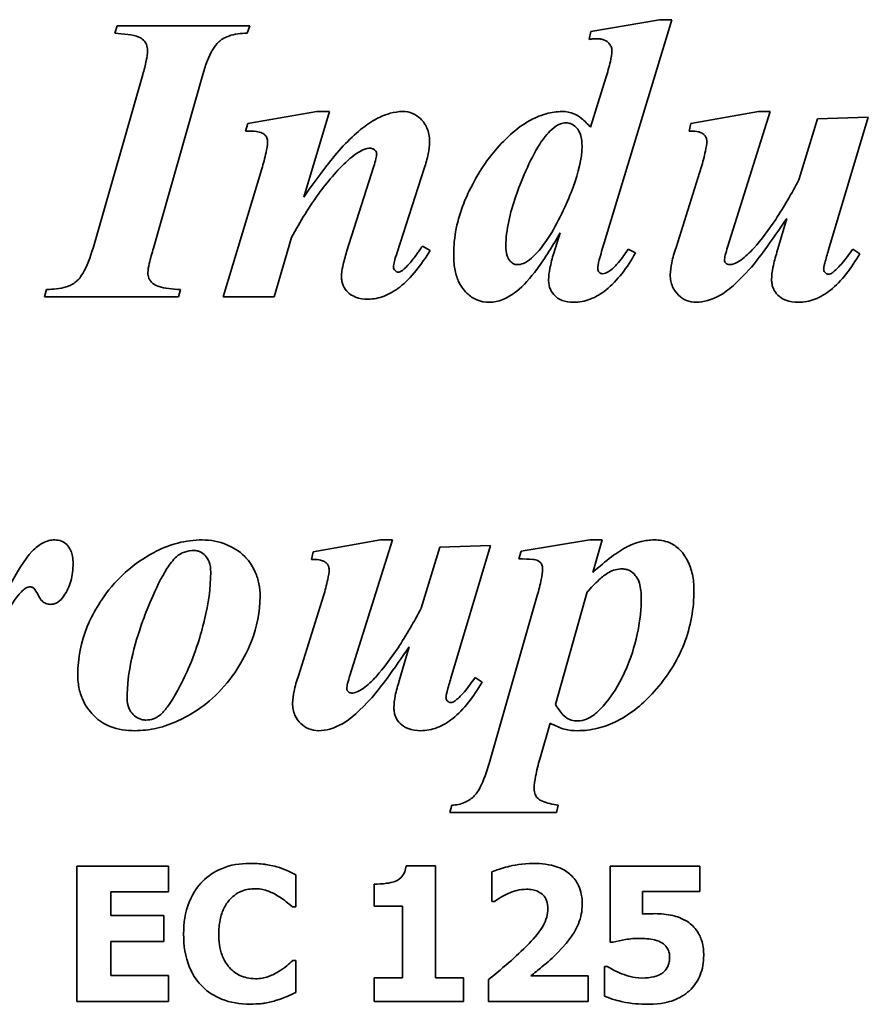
# Model space of a CAD drawing. Header units: millimetres. Extents: x 187 to 653, y 112 to 482.
# Tile 4 of 5: x 403 to 465, y 265 to 338. Entities that reach past the tile are written whole.
import ezdxf

# ---------------------------------------------------------------- set-up
doc = ezdxf.new("R2010")
doc.units = ezdxf.units.MM
doc.header["$LTSCALE"] = 2
doc.layers.add('Krawędzie widoczne(ISO)', color=7, linetype='Continuous', lineweight=35, true_color=0x262659)

msp = doc.modelspace()

# ---------------------------------------------------------------- linework, layer by layer
at = {"layer": 'Krawędzie widoczne(ISO)'}
for p, q in [((449.748, 338.114), (444.683, 337.232)), ((445.664, 321.627), (450.664, 338.114)), ((450.664, 338.114), (449.748, 338.114)), ((409.699, 337.657), (409.536, 337.117)), ((419.487, 337.657), (409.699, 337.657)), ((419.291, 337.117), (419.487, 337.657)), ((444.683, 337.232), (444.552, 336.66)), ((411.595, 334.062), (407.918, 321.251)), ((412.379, 321.251), (416.023, 334.062)), ((445.794, 333.833), (444.65, 330.173)), ((424.454, 331.333), (419.34, 330.451)), ((423.474, 325.01), (425.386, 331.333)), ((425.386, 331.333), (424.454, 331.333)), ((457.052, 331.333), (452.069, 330.451)), ((454.781, 321.317), (457.935, 331.333)), ((457.935, 331.333), (457.052, 331.333)), ((465.173, 330.925), (461.431, 330.794)), ((462.232, 321.121), (465.173, 330.925)), ((419.34, 330.451), (419.177, 329.895)), ((452.069, 330.451), (451.938, 329.895)), ((461.431, 330.794), (460.043, 326.284)), ((428.654, 327.297), (426.644, 320.974)), ((452.837, 327.199), (450.974, 321.3)), ((420.386, 327.101), (417.526, 317.657)), ((430.369, 320.925), (432.379, 327.134)), ((459.16, 323.441), (458.425, 320.941)), ((442.412, 322.379), (441.938, 320.876)), ((421.301, 317.657), (422.575, 322.036)), ((432.804, 321.072), (432.248, 321.398)), ((447.984, 320.892), (447.445, 321.17)), ((464.536, 320.827), (464.03, 321.17)), ((404.487, 318.196), (404.324, 317.657)), ((414.242, 317.657), (414.389, 318.196)), ((404.324, 317.657), (414.242, 317.657)), ((417.526, 317.657), (421.301, 317.657)), ((429.16, 299.7), (424.177, 298.818)), ((426.889, 289.684), (430.043, 299.7)), ((430.043, 299.7), (429.16, 299.7)), ((444.601, 299.7), (439.536, 298.867)), ((445.516, 299.7), (444.601, 299.7)), ((444.83, 297.298), (445.516, 299.7)), ((424.177, 298.818), (424.046, 298.262)), ((433.539, 299.161), (432.15, 294.651)), ((437.281, 299.292), (433.539, 299.161)), ((434.34, 289.488), (437.281, 299.292)), ((439.536, 298.867), (439.373, 298.295)), ((424.945, 295.566), (423.082, 289.668)), ((440.729, 295.599), (437.167, 283.197)), ((442.069, 287.543), (444.422, 295.86)), ((431.268, 291.808), (430.533, 289.308)), ((436.644, 289.194), (436.137, 289.537)), ((440.909, 283.524), (441.677, 286.171)), ((434.405, 280.109), (434.275, 279.569)), ((442.134, 279.569), (442.265, 280.109)), ((434.275, 279.569), (442.134, 279.569)), ((413.488, 275.622), (406.73, 275.622)), ((406.73, 275.622), (406.73, 265.622)), ((413.488, 273.718), (413.488, 275.622)), ((433.221, 275.647), (431.033, 275.647)), ((433.221, 267.365), (433.221, 275.647)), ((452.743, 275.622), (446.114, 275.622)), ((446.114, 275.622), (446.114, 270.006)), ((452.743, 273.734), (452.743, 275.622)), ((422.889, 272.6), (422.889, 274.982)), ((437.378, 275.193), (437.378, 273.013)), ((428.675, 274.285), (428.675, 272.656)), ((409.226, 271.959), (409.226, 273.718)), ((409.226, 273.718), (413.488, 273.718)), ((448.488, 272.073), (448.488, 273.734)), ((448.488, 273.734), (452.743, 273.734)), ((428.675, 272.656), (430.782, 272.656)), ((430.782, 272.656), (430.782, 267.365)), ((437.378, 273.013), (437.573, 273.013)), ((413.156, 271.959), (409.226, 271.959)), ((413.156, 270.055), (413.156, 271.959)), ((422.637, 272.6), (422.889, 272.6)), ((409.226, 267.527), (409.226, 270.055)), ((409.226, 270.055), (413.156, 270.055)), ((446.114, 270.006), (446.333, 270.006)), ((422.889, 268.637), (422.662, 268.637)), ((422.889, 266.287), (422.889, 268.637)), ((445.911, 268.199), (445.684, 268.199)), ((445.684, 268.199), (445.684, 266.019)), ((413.488, 267.527), (409.226, 267.527)), ((413.488, 265.622), (413.488, 267.527)), ((430.782, 267.365), (428.675, 267.365)), ((428.675, 267.365), (428.675, 265.622)), ((435.279, 267.365), (433.221, 267.365)), ((435.279, 265.622), (435.279, 267.365)), ((437.135, 267.251), (437.135, 265.622)), ((444.485, 267.51), (440.247, 267.51)), ((444.485, 265.622), (444.485, 267.51)), ((406.73, 265.622), (413.488, 265.622)), ((428.675, 265.622), (435.279, 265.622)), ((437.135, 265.622), (444.485, 265.622))]:
    msp.add_line(p, q, dxfattribs=at)
for points, knots in [([(409.536, 337.117), (410.121, 337.081), (410.874, 337.005), (411.393, 336.789), (411.521, 336.728), (411.739, 336.507), (411.809, 336.403), (411.915, 336.144), (411.938, 335.994), (411.938, 335.843)], [-0.4248752, -0.4248752, -0.4248752, -0.4248752, -0.1383559, -0.1383559, -0.0839006, -0.0839006, -0.0454102, -0.0454102, 0, 0, 0, 0]), ([(416.023, 334.062), (416.213, 334.724), (416.455, 335.396), (416.887, 336.117), (417.04, 336.327), (417.356, 336.612), (417.58, 336.779), (418.364, 337.066), (418.838, 337.117), (419.291, 337.117)], [-0.7774323, -0.7774323, -0.7774323, -0.7774323, -0.4024771, -0.4024771, -0.2498261, -0.2498261, -0.1358414, -0.1358414, 0, 0, 0, 0]), ([(444.552, 336.66), (444.657, 336.675), (444.765, 336.688), (444.96, 336.704), (445.052, 336.709), (445.141, 336.709)], [-0.05857785, -0.05857785, -0.05857785, -0.05857785, -0.02672653, -0.02672653, 0, 0, 0, 0]), ([(445.141, 336.709), (445.237, 336.709), (445.335, 336.701), (445.517, 336.667), (445.601, 336.642), (445.836, 336.538), (445.941, 336.448), (446.082, 336.298), (446.139, 336.216), (446.217, 336.028), (446.235, 335.929), (446.235, 335.827)], [-0.1266726, -0.1266726, -0.1266726, -0.1266726, -0.1087206, -0.1087206, -0.0923476, -0.0923476, -0.0610548, -0.0610548, -0.0307079, -0.0307079, 0, 0, 0, 0]), ([(411.938, 335.843), (411.938, 335.603), (411.897, 335.329), (411.787, 334.756), (411.691, 334.393), (411.595, 334.062)], [-0.1747619, -0.1747619, -0.1747619, -0.1747619, -0.103463, -0.103463, 0, 0, 0, 0]), ([(446.235, 335.827), (446.235, 335.591), (446.185, 335.298), (446.039, 334.638), (445.914, 334.21), (445.794, 333.833)], [-0.201898, -0.201898, -0.201898, -0.201898, -0.11875, -0.11875, 0, 0, 0, 0]), ([(430.794, 331.333), (430.478, 331.333), (430.165, 331.284), (429.383, 331.069), (429.003, 330.876), (428.114, 330.421), (427.274, 329.705), (426.399, 328.8)], [-0.4978925, -0.4978925, -0.4978925, -0.4978925, -0.4510378, -0.4510378, -0.3775823, -0.3775823, 0, 0, 0, 0]), ([(432.771, 329.111), (432.771, 329.292), (432.757, 329.473), (432.69, 329.816), (432.642, 329.976), (432.466, 330.379), (432.31, 330.604), (431.926, 330.97), (431.733, 331.103), (431.284, 331.29), (431.043, 331.333), (430.794, 331.333)], [-0.3473256, -0.3473256, -0.3473256, -0.3473256, -0.2884396, -0.2884396, -0.2338179, -0.2338179, -0.1457627, -0.1457627, -0.0746577, -0.0746577, 0, 0, 0, 0]), ([(442.575, 331.333), (442.173, 331.333), (441.778, 331.275), (440.867, 331.023), (440.432, 330.809), (439.016, 330.036), (437.974, 328.918), (436.312, 326.848), (435.613, 325.352), (434.813, 323.338), (434.552, 322.081), (434.552, 320.777)], [-0.842044, -0.842044, -0.842044, -0.842044, -0.8195759, -0.8195759, -0.7892394, -0.7892394, -0.6501239, -0.6501239, -0.3909791, -0.3909791, 0, 0, 0, 0]), ([(444.65, 330.173), (444.454, 330.397), (444.228, 330.63), (443.78, 330.997), (443.602, 331.1), (443.156, 331.285), (442.869, 331.333), (442.575, 331.333)], [-0.2055759, -0.2055759, -0.2055759, -0.2055759, -0.1449073, -0.1449073, -0.0880821, -0.0880821, 0, 0, 0, 0]), ([(441.791, 330.01), (441.982, 330.178), (442.205, 330.337), (442.571, 330.472), (442.702, 330.5), (442.837, 330.5)], [-0.1170494, -0.1170494, -0.1170494, -0.1170494, -0.0403364, -0.0403364, 0, 0, 0, 0]), ([(442.837, 330.5), (442.914, 330.5), (442.991, 330.491), (443.141, 330.456), (443.213, 330.43), (443.432, 330.321), (443.56, 330.211), (443.72, 330.025), (443.831, 329.889), (444.003, 329.357), (444.03, 329.051), (444.03, 328.768)], [-0.5096626, -0.5096626, -0.5096626, -0.5096626, -0.4272345, -0.4272345, -0.3454953, -0.3454953, -0.1670901, -0.1670901, -0.0850478, -0.0850478, 0, 0, 0, 0]), ([(419.177, 329.895), (419.458, 329.895), (419.76, 329.886), (420.109, 329.839), (420.261, 329.811), (420.495, 329.695), (420.57, 329.646), (420.669, 329.545), (420.721, 329.483), (420.796, 329.295), (420.811, 329.195), (420.811, 329.094)], [-0.4161438, -0.4161438, -0.4161438, -0.4161438, -0.2082954, -0.2082954, -0.1097549, -0.1097549, -0.0606192, -0.0606192, -0.0301452, -0.0301452, 0, 0, 0, 0]), ([(438.409, 321.415), (438.409, 322.572), (438.716, 323.849), (439.498, 326.107), (440.159, 327.746), (441.149, 329.297), (441.452, 329.707), (441.791, 330.01)], [-1.057493, -1.057493, -1.057493, -1.057493, -0.55469, -0.55469, -0.136426, -0.136426, 0, 0, 0, 0]), ([(451.938, 329.895), (452.116, 329.895), (452.325, 329.888), (452.649, 329.841), (452.743, 329.81), (452.922, 329.722), (453.002, 329.668), (453.139, 329.527), (453.176, 329.457), (453.231, 329.322), (453.245, 329.234), (453.245, 329.144)], [-0.0972648, -0.0972648, -0.0972648, -0.0972648, -0.07652705, -0.07652705, -0.05940853, -0.05940853, -0.0436281, -0.0436281, -0.02707134, -0.02707134, 0, 0, 0, 0]), ([(420.811, 329.094), (420.804, 328.864), (420.753, 328.571), (420.613, 327.913), (420.496, 327.481), (420.386, 327.101)], [-0.2008489, -0.2008489, -0.2008489, -0.2008489, -0.1187848, -0.1187848, 0, 0, 0, 0]), ([(426.399, 328.8), (426, 328.375), (425.537, 327.793), (424.618, 326.603), (424.01, 325.764), (423.474, 325.01)], [-0.4494158, -0.4494158, -0.4494158, -0.4494158, -0.2776238, -0.2776238, 0, 0, 0, 0]), ([(426.889, 327.853), (427.271, 328.185), (427.64, 328.433), (428.107, 328.592), (428.241, 328.621), (428.376, 328.621)], [-0.1479695, -0.1479695, -0.1479695, -0.1479695, -0.0404399, -0.0404399, 0, 0, 0, 0]), ([(428.376, 328.621), (428.418, 328.621), (428.46, 328.616), (428.541, 328.598), (428.579, 328.585), (428.684, 328.532), (428.735, 328.487), (428.797, 328.42), (428.823, 328.383), (428.858, 328.3), (428.866, 328.257), (428.866, 328.212)], [-0.05561786, -0.05561786, -0.05561786, -0.05561786, -0.04808331, -0.04808331, -0.04080598, -0.04080598, -0.02706632, -0.02706632, -0.01340077, -0.01340077, 0, 0, 0, 0]), ([(432.379, 327.134), (432.497, 327.482), (432.602, 327.847), (432.732, 328.502), (432.771, 328.811), (432.771, 329.111)], [-0.200432, -0.200432, -0.200432, -0.200432, -0.0900148, -0.0900148, 0, 0, 0, 0]), ([(444.03, 328.768), (444.03, 327.873), (443.769, 326.83), (443.008, 324.763), (442.384, 323.349), (441.278, 321.588), (440.817, 320.968), (440.288, 320.5)], [-1.074738, -1.074738, -1.074738, -1.074738, -0.625572, -0.625572, -0.2122, -0.2122, 0, 0, 0, 0]), ([(453.245, 329.144), (453.245, 328.951), (453.201, 328.68), (453.062, 328.018), (452.944, 327.576), (452.837, 327.199)], [-0.2015755, -0.2015755, -0.2015755, -0.2015755, -0.1175559, -0.1175559, 0, 0, 0, 0]), ([(428.866, 328.212), (428.866, 328.099), (428.843, 327.964), (428.772, 327.66), (428.712, 327.468), (428.654, 327.297)], [-0.09345055, -0.09345055, -0.09345055, -0.09345055, -0.05423203, -0.05423203, 0, 0, 0, 0]), ([(422.575, 322.036), (423.204, 323.195), (423.913, 324.358), (425.345, 326.288), (426.076, 327.135), (426.889, 327.853)], [-0.7213617, -0.7213617, -0.7213617, -0.7213617, -0.3251941, -0.3251941, 0, 0, 0, 0]), ([(460.043, 326.284), (459.523, 325.303), (458.947, 324.299), (457.851, 322.637), (457.301, 321.888), (456.709, 321.235)], [-0.598089, -0.598089, -0.598089, -0.598089, -0.2642109, -0.2642109, 0, 0, 0, 0]), ([(456.399, 319.683), (456.763, 320.094), (457.203, 320.678), (458.062, 321.847), (458.649, 322.691), (459.16, 323.441)], [-0.4330656, -0.4330656, -0.4330656, -0.4330656, -0.2721817, -0.2721817, 0, 0, 0, 0]), ([(439.193, 318.049), (439.716, 318.459), (440.228, 319.057), (441.304, 320.504), (441.901, 321.478), (442.412, 322.379)], [-0.539069, -0.539069, -0.539069, -0.539069, -0.3106162, -0.3106162, 0, 0, 0, 0]), ([(432.248, 321.398), (432.166, 321.284), (432.076, 321.159), (431.941, 320.966), (431.876, 320.873), (431.824, 320.794)], [-0.07122123, -0.07122123, -0.07122123, -0.07122123, -0.02847012, -0.02847012, 0, 0, 0, 0]), ([(439.226, 320.026), (439.181, 320.026), (439.137, 320.031), (439.049, 320.053), (439.007, 320.07), (438.875, 320.138), (438.797, 320.208), (438.608, 320.424), (438.546, 320.562), (438.431, 320.909), (438.409, 321.173), (438.409, 321.415)], [-0.1480365, -0.1480365, -0.1480365, -0.1480365, -0.1390804, -0.1390804, -0.1299601, -0.1299601, -0.1093973, -0.1093973, -0.0724343, -0.0724343, 0, 0, 0, 0]), ([(445.19, 319.748), (445.19, 319.863), (445.233, 320.085), (445.406, 320.768), (445.549, 321.251), (445.664, 321.627)], [-0.2084945, -0.2084945, -0.2084945, -0.2084945, -0.1181005, -0.1181005, 0, 0, 0, 0]), ([(407.918, 321.251), (407.722, 320.575), (407.472, 319.883), (406.942, 319.009), (406.761, 318.843), (406.447, 318.588), (406.196, 318.468), (405.48, 318.24), (404.963, 318.196), (404.487, 318.196)], [-0.31999, -0.31999, -0.31999, -0.31999, -0.2636309, -0.2636309, -0.2248318, -0.2248318, -0.1428254, -0.1428254, 0, 0, 0, 0]), ([(411.971, 319.438), (411.971, 319.605), (412.011, 319.847), (412.154, 320.481), (412.273, 320.899), (412.379, 321.251)], [-0.1937313, -0.1937313, -0.1937313, -0.1937313, -0.1104222, -0.1104222, 0, 0, 0, 0]), ([(426.644, 320.974), (426.539, 320.63), (426.434, 320.252), (426.313, 319.659), (426.268, 319.374), (426.268, 319.127)], [-0.1829161, -0.1829161, -0.1829161, -0.1829161, -0.074158, -0.074158, 0, 0, 0, 0]), ([(428.229, 317.477), (428.638, 317.477), (429.034, 317.555), (429.835, 317.862), (430.221, 318.098), (431.428, 319.047), (432.171, 320.025), (432.804, 321.072)], [-0.6565687, -0.6565687, -0.6565687, -0.6565687, -0.5184327, -0.5184327, -0.3669549, -0.3669549, 0, 0, 0, 0]), ([(430.108, 319.862), (430.108, 319.966), (430.143, 320.126), (430.226, 320.464), (430.303, 320.717), (430.369, 320.925)], [-0.1036539, -0.1036539, -0.1036539, -0.1036539, -0.0655189, -0.0655189, 0, 0, 0, 0]), ([(431.824, 320.794), (431.659, 320.559), (431.479, 320.326), (431.127, 319.93), (430.95, 319.754), (430.762, 319.601)], [-0.1591521, -0.1591521, -0.1591521, -0.1591521, -0.0729615, -0.0729615, 0, 0, 0, 0]), ([(434.552, 320.777), (434.552, 320.421), (434.576, 320.059), (434.691, 319.406), (434.773, 319.107), (435.027, 318.523), (435.217, 318.214), (435.747, 317.707), (435.992, 317.539), (436.56, 317.303), (436.867, 317.248), (437.183, 317.248)], [-0.5767344, -0.5767344, -0.5767344, -0.5767344, -0.4360751, -0.4360751, -0.3151346, -0.3151346, -0.1847168, -0.1847168, -0.0948789, -0.0948789, 0, 0, 0, 0]), ([(441.938, 320.876), (441.832, 320.51), (441.727, 320.111), (441.606, 319.472), (441.562, 319.168), (441.562, 318.898)], [-0.1961065, -0.1961065, -0.1961065, -0.1961065, -0.0809567, -0.0809567, 0, 0, 0, 0]), ([(443.409, 317.248), (443.83, 317.248), (444.238, 317.326), (445.057, 317.638), (445.447, 317.876), (446.655, 318.838), (447.378, 319.828), (447.984, 320.892)], [-0.6625895, -0.6625895, -0.6625895, -0.6625895, -0.5205206, -0.5205206, -0.3673436, -0.3673436, 0, 0, 0, 0]), ([(447.445, 321.17), (447.229, 320.844), (446.982, 320.497), (446.539, 319.972), (446.33, 319.755), (446.121, 319.601)], [-0.1813584, -0.1813584, -0.1813584, -0.1813584, -0.077935, -0.077935, 0, 0, 0, 0]), ([(450.974, 321.3), (450.851, 320.933), (450.735, 320.537), (450.596, 319.875), (450.549, 319.563), (450.549, 319.274)], [-0.2034179, -0.2034179, -0.2034179, -0.2034179, -0.0865957, -0.0865957, 0, 0, 0, 0]), ([(454.552, 320.353), (454.552, 320.452), (454.577, 320.586), (454.655, 320.915), (454.721, 321.131), (454.781, 321.317)], [-0.100765, -0.100765, -0.100765, -0.100765, -0.0584623, -0.0584623, 0, 0, 0, 0]), ([(456.709, 321.235), (456.433, 320.934), (456.098, 320.603), (455.604, 320.253), (455.422, 320.145), (455.138, 320.048), (455.033, 320.026), (454.928, 320.026)], [-0.2137635, -0.2137635, -0.2137635, -0.2137635, -0.0899896, -0.0899896, -0.0315516, -0.0315516, 0, 0, 0, 0]), ([(458.425, 320.941), (458.31, 320.58), (458.203, 320.198), (458.074, 319.537), (458.033, 319.226), (458.033, 318.931)], [-0.2023507, -0.2023507, -0.2023507, -0.2023507, -0.0884667, -0.0884667, 0, 0, 0, 0]), ([(460.01, 317.248), (460.426, 317.248), (460.829, 317.324), (461.638, 317.63), (462.023, 317.864), (463.218, 318.809), (463.934, 319.781), (464.536, 320.827)], [-0.6531867, -0.6531867, -0.6531867, -0.6531867, -0.5130347, -0.5130347, -0.3619517, -0.3619517, 0, 0, 0, 0]), ([(461.873, 319.683), (461.873, 319.746), (461.906, 319.905), (462.038, 320.433), (462.148, 320.828), (462.232, 321.121)], [-0.1603165, -0.1603165, -0.1603165, -0.1603165, -0.0913805, -0.0913805, 0, 0, 0, 0]), ([(464.03, 321.17), (463.787, 320.824), (463.508, 320.446), (463.036, 319.893), (462.816, 319.661), (462.608, 319.503)], [-0.1872972, -0.1872972, -0.1872972, -0.1872972, -0.0782618, -0.0782618, 0, 0, 0, 0]), ([(440.288, 320.5), (440.114, 320.343), (439.918, 320.205), (439.548, 320.059), (439.39, 320.026), (439.226, 320.026)], [-0.1193719, -0.1193719, -0.1193719, -0.1193719, -0.0491847, -0.0491847, 0, 0, 0, 0]), ([(454.65, 320.14), (454.633, 320.154), (454.618, 320.17), (454.592, 320.205), (454.581, 320.224), (454.559, 320.278), (454.552, 320.315), (454.552, 320.353)], [-0.02437724, -0.02437724, -0.02437724, -0.02437724, -0.01770745, -0.01770745, -0.01130968, -0.01130968, 0, 0, 0, 0]), ([(454.928, 320.026), (454.876, 320.026), (454.825, 320.035), (454.729, 320.074), (454.687, 320.104), (454.65, 320.14)], [-0.03121584, -0.03121584, -0.03121584, -0.03121584, -0.0155708, -0.0155708, 0, 0, 0, 0]), ([(412.396, 318.604), (412.317, 318.659), (412.246, 318.722), (412.127, 318.866), (412.08, 318.943), (411.992, 319.158), (411.971, 319.297), (411.971, 319.438)], [-0.0982451, -0.0982451, -0.0982451, -0.0982451, -0.06962249, -0.06962249, -0.04224787, -0.04224787, 0, 0, 0, 0]), ([(430.451, 319.47), (430.431, 319.47), (430.412, 319.473), (430.373, 319.484), (430.354, 319.492), (430.289, 319.527), (430.249, 319.564), (430.185, 319.633), (430.156, 319.676), (430.117, 319.768), (430.108, 319.814), (430.108, 319.862)], [-0.05299147, -0.05299147, -0.05299147, -0.05299147, -0.04814797, -0.04814797, -0.04298982, -0.04298982, -0.02991444, -0.02991444, -0.01447669, -0.01447669, 0, 0, 0, 0]), ([(430.762, 319.601), (430.708, 319.558), (430.648, 319.519), (430.541, 319.48), (430.496, 319.47), (430.451, 319.47)], [-0.03423187, -0.03423187, -0.03423187, -0.03423187, -0.01359658, -0.01359658, 0, 0, 0, 0]), ([(445.549, 319.356), (445.528, 319.356), (445.507, 319.358), (445.465, 319.367), (445.445, 319.374), (445.371, 319.408), (445.328, 319.446), (445.264, 319.511), (445.237, 319.551), (445.199, 319.644), (445.19, 319.696), (445.19, 319.748)], [-0.05224698, -0.05224698, -0.05224698, -0.05224698, -0.04770817, -0.04770817, -0.04309912, -0.04309912, -0.03035089, -0.03035089, -0.01576414, -0.01576414, 0, 0, 0, 0]), ([(446.121, 319.601), (446.017, 319.519), (445.899, 319.443), (445.702, 319.372), (445.626, 319.356), (445.549, 319.356)], [-0.06287621, -0.06287621, -0.06287621, -0.06287621, -0.02317209, -0.02317209, 0, 0, 0, 0]), ([(450.549, 319.274), (450.549, 319.119), (450.562, 318.963), (450.62, 318.667), (450.663, 318.528), (450.825, 318.157), (450.973, 317.952), (451.332, 317.609), (451.524, 317.477), (451.972, 317.291), (452.213, 317.248), (452.461, 317.248)], [-0.3141795, -0.3141795, -0.3141795, -0.3141795, -0.2673241, -0.2673241, -0.2233414, -0.2233414, -0.1453083, -0.1453083, -0.0745191, -0.0745191, 0, 0, 0, 0]), ([(452.461, 317.248), (452.745, 317.248), (453.025, 317.293), (453.723, 317.492), (454.054, 317.671), (454.808, 318.083), (455.565, 318.767), (456.399, 319.683)], [-0.4899877, -0.4899877, -0.4899877, -0.4899877, -0.4435867, -0.4435867, -0.371449, -0.371449, 0, 0, 0, 0]), ([(462.216, 319.323), (462.193, 319.323), (462.17, 319.326), (462.125, 319.338), (462.103, 319.347), (462.052, 319.376), (462.011, 319.405), (461.934, 319.5), (461.908, 319.541), (461.88, 319.617), (461.873, 319.649), (461.873, 319.683)], [-0.07678357, -0.07678357, -0.07678357, -0.07678357, -0.06189637, -0.06189637, -0.04679032, -0.04679032, -0.02421718, -0.02421718, -0.01004961, -0.01004961, 0, 0, 0, 0]), ([(462.608, 319.503), (462.542, 319.442), (462.466, 319.388), (462.329, 319.335), (462.273, 319.323), (462.216, 319.323)], [-0.04418821, -0.04418821, -0.04418821, -0.04418821, -0.01724222, -0.01724222, 0, 0, 0, 0]), ([(414.389, 318.196), (413.755, 318.21), (413.201, 318.273), (412.658, 318.456), (412.515, 318.519), (412.396, 318.604)], [-0.1721824, -0.1721824, -0.1721824, -0.1721824, -0.0440577, -0.0440577, 0, 0, 0, 0]), ([(426.268, 319.127), (426.268, 319.015), (426.278, 318.903), (426.32, 318.688), (426.352, 318.586), (426.478, 318.294), (426.6, 318.126), (426.857, 317.879), (427.029, 317.736), (427.598, 317.517), (427.917, 317.477), (428.229, 317.477)], [-0.4447939, -0.4447939, -0.4447939, -0.4447939, -0.3764154, -0.3764154, -0.3110051, -0.3110051, -0.1826181, -0.1826181, -0.0935196, -0.0935196, 0, 0, 0, 0]), ([(441.562, 318.898), (441.562, 318.778), (441.572, 318.658), (441.617, 318.428), (441.649, 318.32), (441.776, 318.025), (441.894, 317.859), (442.126, 317.634), (442.288, 317.494), (442.826, 317.285), (443.12, 317.248), (443.409, 317.248)], [-0.5018798, -0.5018798, -0.5018798, -0.5018798, -0.4121592, -0.4121592, -0.3275457, -0.3275457, -0.1730929, -0.1730929, -0.0864828, -0.0864828, 0, 0, 0, 0]), ([(458.033, 318.931), (458.033, 318.812), (458.043, 318.694), (458.086, 318.468), (458.118, 318.361), (458.242, 318.073), (458.357, 317.911), (458.632, 317.645), (458.813, 317.508), (459.371, 317.29), (459.693, 317.248), (460.01, 317.248)], [-0.3804498, -0.3804498, -0.3804498, -0.3804498, -0.325239, -0.325239, -0.2732882, -0.2732882, -0.1795337, -0.1795337, -0.0951026, -0.0951026, 0, 0, 0, 0]), ([(437.183, 317.248), (437.526, 317.248), (437.857, 317.321), (438.541, 317.594), (438.883, 317.807), (439.193, 318.049)], [-0.2206757, -0.2206757, -0.2206757, -0.2206757, -0.1179474, -0.1179474, 0, 0, 0, 0]), ([(405.092, 299.7), (404.947, 299.7), (404.804, 299.683), (404.517, 299.612), (404.376, 299.559), (403.935, 299.338), (403.662, 299.114), (403.425, 298.867)], [-0.191348, -0.191348, -0.191348, -0.191348, -0.1478674, -0.1478674, -0.1028004, -0.1028004, 0, 0, 0, 0]), ([(406.448, 297.968), (406.448, 298.139), (406.436, 298.312), (406.38, 298.627), (406.34, 298.771), (406.188, 299.123), (406.073, 299.26), (405.866, 299.462), (405.741, 299.547), (405.437, 299.672), (405.266, 299.7), (405.092, 299.7)], [-0.1940248, -0.1940248, -0.1940248, -0.1940248, -0.1645866, -0.1645866, -0.1389763, -0.1389763, -0.098568, -0.098568, -0.0523338, -0.0523338, 0, 0, 0, 0]), ([(415.99, 299.7), (415.374, 299.7), (414.767, 299.624), (413.415, 299.274), (412.826, 298.993), (410.847, 297.94), (409.854, 296.922), (408.274, 295.052), (407.735, 293.889), (407.017, 292.17), (406.791, 290.973), (406.791, 289.733)], [-0.7161253, -0.7161253, -0.7161253, -0.7161253, -0.6942939, -0.6942939, -0.6667009, -0.6667009, -0.5591016, -0.5591016, -0.3720527, -0.3720527, 0, 0, 0, 0]), ([(420.255, 295.534), (420.255, 295.847), (420.227, 296.159), (420.107, 296.763), (420.019, 297.049), (419.646, 297.909), (419.328, 298.272), (418.699, 298.903), (418.206, 299.17), (417.22, 299.582), (416.617, 299.7), (415.99, 299.7)], [-0.4373063, -0.4373063, -0.4373063, -0.4373063, -0.4079948, -0.4079948, -0.3798413, -0.3798413, -0.3204635, -0.3204635, -0.1880443, -0.1880443, 0, 0, 0, 0]), ([(449.373, 299.7), (449.04, 299.7), (448.711, 299.658), (447.926, 299.463), (447.571, 299.296), (446.674, 298.855), (445.783, 298.162), (444.83, 297.298)], [-0.5453439, -0.5453439, -0.5453439, -0.5453439, -0.4797621, -0.4797621, -0.3858974, -0.3858974, 0, 0, 0, 0]), ([(452.298, 296.007), (452.298, 296.393), (452.262, 296.78), (452.103, 297.505), (451.987, 297.839), (451.726, 298.349), (451.537, 298.69), (451.01, 299.212), (450.753, 299.383), (450.116, 299.643), (449.746, 299.7), (449.373, 299.7)], [-0.7733498, -0.7733498, -0.7733498, -0.7733498, -0.5450512, -0.5450512, -0.334502, -0.334502, -0.2063946, -0.2063946, -0.1120819, -0.1120819, 0, 0, 0, 0]), ([(403.425, 298.867), (402.864, 298.286), (402.228, 297.196), (400.941, 294.81), (400.088, 292.961), (399.405, 291.416)], [-0.8064157, -0.8064157, -0.8064157, -0.8064157, -0.5068713, -0.5068713, 0, 0, 0, 0]), ([(414.079, 298.458), (414.253, 298.611), (414.449, 298.725), (414.898, 298.882), (415.141, 298.916), (415.386, 298.916)], [-0.1428238, -0.1428238, -0.1428238, -0.1428238, -0.0734734, -0.0734734, 0, 0, 0, 0]), ([(415.386, 298.916), (415.461, 298.916), (415.536, 298.908), (415.683, 298.877), (415.753, 298.854), (415.966, 298.757), (416.092, 298.66), (416.294, 298.448), (416.404, 298.308), (416.58, 297.844), (416.611, 297.575), (416.611, 297.315)], [-0.3128747, -0.3128747, -0.3128747, -0.3128747, -0.272738, -0.272738, -0.2332186, -0.2332186, -0.1486831, -0.1486831, -0.0780514, -0.0780514, 0, 0, 0, 0]), ([(410.435, 287.968), (410.435, 289.918), (410.936, 291.92), (411.763, 294.178), (412.52, 296.252), (413.587, 297.912), (413.825, 298.229), (414.079, 298.458)], [-2.292294, -2.292294, -2.292294, -2.292294, -0.520514, -0.520514, -0.102553, -0.102553, 0, 0, 0, 0]), ([(424.046, 298.262), (424.224, 298.262), (424.433, 298.256), (424.756, 298.208), (424.851, 298.177), (425.03, 298.089), (425.11, 298.035), (425.246, 297.894), (425.283, 297.824), (425.339, 297.69), (425.353, 297.601), (425.353, 297.511)], [-0.0972648, -0.0972648, -0.0972648, -0.0972648, -0.07652705, -0.07652705, -0.05940853, -0.05940853, -0.0436281, -0.0436281, -0.02707134, -0.02707134, 0, 0, 0, 0]), ([(439.373, 298.295), (439.723, 298.295), (440.141, 298.288), (440.525, 298.244), (440.657, 298.223), (440.845, 298.132), (440.903, 298.094), (440.969, 298.026), (441.024, 297.967), (441.106, 297.767), (441.121, 297.663), (441.121, 297.56)], [-0.8028931, -0.8028931, -0.8028931, -0.8028931, -0.3315959, -0.3315959, -0.1525715, -0.1525715, -0.0648137, -0.0648137, -0.031131, -0.031131, 0, 0, 0, 0]), ([(405.762, 295.566), (405.995, 295.9), (406.164, 296.265), (406.398, 297.083), (406.448, 297.525), (406.448, 297.968)], [-0.2550097, -0.2550097, -0.2550097, -0.2550097, -0.1328158, -0.1328158, 0, 0, 0, 0]), ([(425.353, 297.511), (425.353, 297.318), (425.309, 297.047), (425.17, 296.385), (425.052, 295.943), (424.945, 295.566)], [-0.2015755, -0.2015755, -0.2015755, -0.2015755, -0.1175559, -0.1175559, 0, 0, 0, 0]), ([(441.121, 297.56), (441.121, 297.335), (441.076, 297.047), (440.946, 296.4), (440.835, 295.973), (440.729, 295.599)], [-0.1968933, -0.1968933, -0.1968933, -0.1968933, -0.1167384, -0.1167384, 0, 0, 0, 0]), ([(446.007, 297.298), (446.161, 297.383), (446.323, 297.45), (446.66, 297.538), (446.83, 297.56), (447.003, 297.56)], [-0.1046826, -0.1046826, -0.1046826, -0.1046826, -0.0519015, -0.0519015, 0, 0, 0, 0]), ([(447.003, 297.56), (447.099, 297.56), (447.193, 297.55), (447.377, 297.506), (447.464, 297.474), (447.71, 297.347), (447.848, 297.226), (448.05, 296.987), (448.172, 296.82), (448.377, 296.164), (448.409, 295.756), (448.409, 295.386)], [-0.4760966, -0.4760966, -0.4760966, -0.4760966, -0.4066615, -0.4066615, -0.3388244, -0.3388244, -0.2054634, -0.2054634, -0.1107535, -0.1107535, 0, 0, 0, 0]), ([(416.611, 297.315), (416.611, 296.147), (416.433, 294.964), (415.969, 293.023), (415.596, 291.669), (414.479, 289.105), (413.889, 288.017), (413.228, 287.127), (413.042, 286.91), (412.853, 286.759)], [-1.006678, -1.006678, -1.006678, -1.006678, -0.58764, -0.58764, -0.289979, -0.289979, -0.072633, -0.072633, 0, 0, 0, 0]), ([(444.422, 295.86), (444.686, 296.162), (444.978, 296.473), (445.496, 296.942), (445.749, 297.148), (446.007, 297.298)], [-0.2102597, -0.2102597, -0.2102597, -0.2102597, -0.089466, -0.089466, 0, 0, 0, 0]), ([(398.425, 286.024), (399.321, 289.218), (399.679, 290.179), (400.356, 291.8), (401.165, 293.69), (402.249, 295.484), (402.538, 295.778), (402.786, 296.018), (402.886, 296.1), (402.984, 296.154)], [-0.3211236, -0.3211236, -0.3211236, -0.3211236, -0.1898487, -0.1898487, -0.0911938, -0.0911938, -0.0335857, -0.0335857, 0, 0, 0, 0]), ([(402.984, 296.154), (403.033, 296.179), (403.086, 296.201), (403.184, 296.228), (403.231, 296.236), (403.278, 296.236)], [-0.03066802, -0.03066802, -0.03066802, -0.03066802, -0.01406282, -0.01406282, 0, 0, 0, 0]), ([(403.278, 296.236), (403.31, 296.236), (403.342, 296.232), (403.406, 296.213), (403.437, 296.2), (403.49, 296.169), (403.519, 296.149), (403.625, 296.054), (403.756, 295.842), (403.963, 295.449), (404.032, 295.316), (404.234, 295.118), (404.325, 295.057), (404.546, 294.966), (404.67, 294.945), (404.798, 294.945)], [-0.5711365, -0.5711365, -0.5711365, -0.5711365, -0.4968443, -0.4968443, -0.4189069, -0.4189069, -0.3569699, -0.3569699, -0.1232072, -0.1232072, -0.0715777, -0.0715777, -0.0381327, -0.0381327, 0, 0, 0, 0]), ([(449.356, 288.507), (450.293, 289.549), (451.051, 290.712), (452.064, 293.297), (452.298, 294.632), (452.298, 296.007)], [-0.8329137, -0.8329137, -0.8329137, -0.8329137, -0.4126855, -0.4126855, 0, 0, 0, 0]), ([(404.798, 294.945), (404.887, 294.945), (404.974, 294.958), (405.148, 295.011), (405.231, 295.051), (405.49, 295.217), (405.64, 295.388), (405.762, 295.566)], [-0.1190473, -0.1190473, -0.1190473, -0.1190473, -0.0922739, -0.0922739, -0.0646918, -0.0646918, 0, 0, 0, 0]), ([(411.007, 285.615), (411.554, 285.615), (412.093, 285.679), (413.183, 285.931), (413.721, 286.122), (415.041, 286.735), (416.238, 287.413), (418.605, 289.966), (419.281, 291.378), (420.025, 293.289), (420.255, 294.392), (420.255, 295.534)], [-1.203899, -1.203899, -1.203899, -1.203899, -1.043147, -1.043147, -0.875174, -0.875174, -0.615126, -0.615126, -0.342385, -0.342385, 0, 0, 0, 0]), ([(448.409, 295.386), (448.409, 294.122), (448.18, 292.944), (447.727, 291.263), (447.379, 290.183), (446.087, 287.913), (445.393, 287.212), (444.884, 286.748), (444.648, 286.578), (444.151, 286.38), (443.931, 286.334), (443.703, 286.334)], [-0.5048517, -0.5048517, -0.5048517, -0.5048517, -0.3681345, -0.3681345, -0.2602394, -0.2602394, -0.1603008, -0.1603008, -0.0685289, -0.0685289, 0, 0, 0, 0]), ([(432.15, 294.651), (431.631, 293.67), (431.055, 292.666), (429.958, 291.005), (429.409, 290.255), (428.817, 289.602)], [-0.598089, -0.598089, -0.598089, -0.598089, -0.2642109, -0.2642109, 0, 0, 0, 0]), ([(428.507, 288.05), (428.87, 288.462), (429.311, 289.046), (430.17, 290.214), (430.757, 291.059), (431.268, 291.808)], [-0.4330656, -0.4330656, -0.4330656, -0.4330656, -0.2721817, -0.2721817, 0, 0, 0, 0]), ([(406.791, 289.733), (406.791, 289.382), (406.825, 289.033), (406.974, 288.366), (407.083, 288.055), (407.472, 287.279), (407.769, 286.924), (408.354, 286.352), (408.743, 286.104), (409.758, 285.701), (410.385, 285.615), (411.007, 285.615)], [-0.5649677, -0.5649677, -0.5649677, -0.5649677, -0.496611, -0.496611, -0.4317526, -0.4317526, -0.3274444, -0.3274444, -0.1865404, -0.1865404, 0, 0, 0, 0]), ([(423.082, 289.668), (422.959, 289.3), (422.843, 288.904), (422.704, 288.242), (422.657, 287.93), (422.657, 287.641)], [-0.2034179, -0.2034179, -0.2034179, -0.2034179, -0.0865957, -0.0865957, 0, 0, 0, 0]), ([(426.66, 288.72), (426.66, 288.819), (426.685, 288.954), (426.763, 289.282), (426.829, 289.499), (426.889, 289.684)], [-0.100765, -0.100765, -0.100765, -0.100765, -0.0584623, -0.0584623, 0, 0, 0, 0]), ([(428.817, 289.602), (428.54, 289.301), (428.205, 288.97), (427.712, 288.62), (427.53, 288.512), (427.246, 288.415), (427.141, 288.393), (427.036, 288.393)], [-0.2137635, -0.2137635, -0.2137635, -0.2137635, -0.0899896, -0.0899896, -0.0315516, -0.0315516, 0, 0, 0, 0]), ([(433.981, 288.05), (433.981, 288.113), (434.014, 288.272), (434.146, 288.8), (434.256, 289.195), (434.34, 289.488)], [-0.1603165, -0.1603165, -0.1603165, -0.1603165, -0.0913805, -0.0913805, 0, 0, 0, 0]), ([(436.137, 289.537), (435.895, 289.191), (435.616, 288.813), (435.143, 288.26), (434.924, 288.028), (434.716, 287.87)], [-0.1872972, -0.1872972, -0.1872972, -0.1872972, -0.0782618, -0.0782618, 0, 0, 0, 0]), ([(426.758, 288.507), (426.741, 288.522), (426.726, 288.538), (426.7, 288.572), (426.689, 288.591), (426.666, 288.645), (426.66, 288.682), (426.66, 288.72)], [-0.02437724, -0.02437724, -0.02437724, -0.02437724, -0.01770745, -0.01770745, -0.01130968, -0.01130968, 0, 0, 0, 0]), ([(430.533, 289.308), (430.417, 288.947), (430.311, 288.565), (430.182, 287.904), (430.141, 287.593), (430.141, 287.298)], [-0.2023507, -0.2023507, -0.2023507, -0.2023507, -0.0884667, -0.0884667, 0, 0, 0, 0]), ([(432.118, 285.615), (432.534, 285.615), (432.937, 285.692), (433.746, 285.998), (434.131, 286.232), (435.326, 287.176), (436.042, 288.148), (436.644, 289.194)], [-0.6531867, -0.6531867, -0.6531867, -0.6531867, -0.5130347, -0.5130347, -0.3619517, -0.3619517, 0, 0, 0, 0]), ([(411.824, 286.4), (411.736, 286.4), (411.648, 286.408), (411.478, 286.443), (411.396, 286.469), (411.15, 286.577), (411.004, 286.685), (410.779, 286.914), (410.651, 287.068), (410.47, 287.509), (410.435, 287.737), (410.435, 287.968)], [-0.3334435, -0.3334435, -0.3334435, -0.3334435, -0.2864874, -0.2864874, -0.2404776, -0.2404776, -0.1430489, -0.1430489, -0.0692938, -0.0692938, 0, 0, 0, 0]), ([(424.569, 285.615), (424.853, 285.615), (425.133, 285.66), (425.831, 285.859), (426.162, 286.039), (426.916, 286.45), (427.673, 287.134), (428.507, 288.05)], [-0.4899877, -0.4899877, -0.4899877, -0.4899877, -0.4435867, -0.4435867, -0.371449, -0.371449, 0, 0, 0, 0]), ([(427.036, 288.393), (426.984, 288.393), (426.933, 288.402), (426.837, 288.441), (426.795, 288.471), (426.758, 288.507)], [-0.03121584, -0.03121584, -0.03121584, -0.03121584, -0.0155708, -0.0155708, 0, 0, 0, 0]), ([(434.324, 287.69), (434.301, 287.69), (434.278, 287.693), (434.233, 287.705), (434.211, 287.714), (434.16, 287.743), (434.119, 287.772), (434.042, 287.867), (434.016, 287.908), (433.987, 287.984), (433.981, 288.016), (433.981, 288.05)], [-0.07678357, -0.07678357, -0.07678357, -0.07678357, -0.06189637, -0.06189637, -0.04679032, -0.04679032, -0.02421718, -0.02421718, -0.01004961, -0.01004961, 0, 0, 0, 0]), ([(443.686, 285.615), (444.196, 285.615), (444.698, 285.675), (445.696, 285.919), (446.178, 286.103), (447.677, 286.867), (448.579, 287.642), (449.356, 288.507)], [-0.6570036, -0.6570036, -0.6570036, -0.6570036, -0.5043045, -0.5043045, -0.3489383, -0.3489383, 0, 0, 0, 0]), ([(422.657, 287.641), (422.657, 287.486), (422.67, 287.33), (422.728, 287.034), (422.77, 286.895), (422.933, 286.524), (423.081, 286.319), (423.44, 285.976), (423.632, 285.845), (424.079, 285.658), (424.32, 285.615), (424.569, 285.615)], [-0.3141795, -0.3141795, -0.3141795, -0.3141795, -0.2673241, -0.2673241, -0.2233414, -0.2233414, -0.1453083, -0.1453083, -0.0745191, -0.0745191, 0, 0, 0, 0]), ([(430.141, 287.298), (430.141, 287.18), (430.151, 287.061), (430.194, 286.835), (430.226, 286.728), (430.35, 286.44), (430.464, 286.279), (430.74, 286.012), (430.921, 285.876), (431.478, 285.657), (431.801, 285.615), (432.118, 285.615)], [-0.3804498, -0.3804498, -0.3804498, -0.3804498, -0.325239, -0.325239, -0.2732882, -0.2732882, -0.1795337, -0.1795337, -0.0951026, -0.0951026, 0, 0, 0, 0]), ([(434.716, 287.87), (434.65, 287.81), (434.574, 287.755), (434.437, 287.702), (434.381, 287.69), (434.324, 287.69)], [-0.04418821, -0.04418821, -0.04418821, -0.04418821, -0.01724222, -0.01724222, 0, 0, 0, 0]), ([(443.703, 286.334), (443.545, 286.334), (443.389, 286.355), (443.075, 286.452), (442.936, 286.527), (442.585, 286.792), (442.33, 287.117), (442.069, 287.543)], [-0.2839734, -0.2839734, -0.2839734, -0.2839734, -0.2197616, -0.2197616, -0.1500507, -0.1500507, 0, 0, 0, 0]), ([(412.853, 286.759), (412.709, 286.642), (412.55, 286.551), (412.197, 286.427), (412.012, 286.4), (411.824, 286.4)], [-0.1122469, -0.1122469, -0.1122469, -0.1122469, -0.0565673, -0.0565673, 0, 0, 0, 0]), ([(441.677, 286.171), (442.025, 285.997), (442.435, 285.808), (443.043, 285.639), (443.38, 285.615), (443.686, 285.615)], [-0.1885624, -0.1885624, -0.1885624, -0.1885624, -0.0919399, -0.0919399, 0, 0, 0, 0]), ([(437.167, 283.197), (436.992, 282.576), (436.777, 281.946), (436.4, 281.222), (436.253, 280.983), (435.898, 280.609), (435.659, 280.445), (435.089, 280.187), (434.751, 280.121), (434.405, 280.109)], [-0.4498682, -0.4498682, -0.4498682, -0.4498682, -0.2691372, -0.2691372, -0.1874975, -0.1874975, -0.1038914, -0.1038914, 0, 0, 0, 0]), ([(440.5, 281.318), (440.5, 281.615), (440.548, 281.954), (440.68, 282.665), (440.793, 283.114), (440.909, 283.524)], [-0.2163111, -0.2163111, -0.2163111, -0.2163111, -0.1278049, -0.1278049, 0, 0, 0, 0]), ([(442.265, 280.109), (441.866, 280.178), (441.432, 280.273), (440.931, 280.482), (440.834, 280.555), (440.679, 280.71), (440.617, 280.804), (440.521, 281.04), (440.5, 281.178), (440.5, 281.318)], [-0.1582608, -0.1582608, -0.1582608, -0.1582608, -0.1074633, -0.1074633, -0.0763796, -0.0763796, -0.041818, -0.041818, 0, 0, 0, 0]), ([(419.509, 275.817), (418.786, 275.817), (418.066, 275.707), (416.871, 275.204), (416.407, 274.888), (415.71, 274.179), (415.313, 273.698), (414.719, 272.215), (414.607, 271.413), (414.607, 270.614)], [-1.214961, -1.214961, -1.214961, -1.214961, -0.804031, -0.804031, -0.478956, -0.478956, -0.23967, -0.23967, 0, 0, 0, 0]), ([(421.495, 275.565), (421.058, 275.679), (420.705, 275.73), (420.229, 275.798), (419.863, 275.817), (419.509, 275.817)], [-0.1441539, -0.1441539, -0.1441539, -0.1441539, -0.1060378, -0.1060378, 0, 0, 0, 0]), ([(422.889, 274.982), (422.643, 275.109), (422.345, 275.239), (421.997, 275.39), (421.744, 275.488), (421.495, 275.565)], [-0.1138373, -0.1138373, -0.1138373, -0.1138373, -0.0783452, -0.0783452, 0, 0, 0, 0]), ([(431.033, 275.647), (431.021, 275.495), (430.992, 275.343), (430.903, 275.107), (430.844, 274.981), (430.621, 274.72), (430.483, 274.616), (430.328, 274.536)], [-0.1805507, -0.1805507, -0.1805507, -0.1805507, -0.1030305, -0.1030305, -0.0523874, -0.0523874, 0, 0, 0, 0]), ([(440.433, 275.817), (439.63, 275.817), (438.96, 275.671), (438.138, 275.469), (437.686, 275.341), (437.378, 275.193)], [-0.2084668, -0.2084668, -0.2084668, -0.2084668, -0.1026134, -0.1026134, 0, 0, 0, 0]), ([(444.047, 272.794), (444.047, 273.041), (444.027, 273.29), (443.934, 273.754), (443.867, 273.969), (443.63, 274.481), (443.434, 274.748), (442.989, 275.154), (442.687, 275.377), (441.653, 275.75), (441.028, 275.817), (440.433, 275.817)], [-0.7926367, -0.7926367, -0.7926367, -0.7926367, -0.6512881, -0.6512881, -0.52216, -0.52216, -0.3291942, -0.3291942, -0.1783222, -0.1783222, 0, 0, 0, 0]), ([(430.328, 274.536), (430.067, 274.414), (429.744, 274.366), (429.289, 274.305), (428.983, 274.285), (428.675, 274.285)], [-0.1377171, -0.1377171, -0.1377171, -0.1377171, -0.0923789, -0.0923789, 0, 0, 0, 0]), ([(418.051, 273.175), (418.18, 273.309), (418.32, 273.433), (418.675, 273.68), (418.836, 273.745), (419.231, 273.895), (419.567, 273.945), (419.906, 273.945)], [-0.1455547, -0.1455547, -0.1455547, -0.1455547, -0.1267436, -0.1267436, -0.1019008, -0.1019008, 0, 0, 0, 0]), ([(419.906, 273.945), (420.352, 273.945), (420.659, 273.84), (421.053, 273.699), (421.311, 273.577), (421.551, 273.426)], [-0.1257413, -0.1257413, -0.1257413, -0.1257413, -0.0853425, -0.0853425, 0, 0, 0, 0]), ([(421.551, 273.426), (421.889, 273.222), (422, 273.133), (422.324, 272.866), (422.492, 272.726), (422.637, 272.6)], [-0.1263619, -0.1263619, -0.1263619, -0.1263619, -0.0579622, -0.0579622, 0, 0, 0, 0]), ([(437.573, 273.013), (437.694, 273.094), (437.897, 273.229), (438.118, 273.377), (438.322, 273.482), (438.521, 273.572)], [-0.07986018, -0.07986018, -0.07986018, -0.07986018, -0.0652701, -0.0652701, 0, 0, 0, 0]), ([(438.521, 273.572), (438.856, 273.712), (439.1, 273.781), (439.445, 273.876), (439.687, 273.904), (439.931, 273.904)], [-0.1072501, -0.1072501, -0.1072501, -0.1072501, -0.0732405, -0.0732405, 0, 0, 0, 0]), ([(439.931, 273.904), (440.084, 273.904), (440.238, 273.892), (440.522, 273.838), (440.652, 273.798), (440.946, 273.661), (441.067, 273.562), (441.263, 273.362), (441.346, 273.231), (441.482, 272.887), (441.511, 272.673), (441.511, 272.462)], [-0.203142, -0.203142, -0.203142, -0.203142, -0.17357, -0.17357, -0.1473841, -0.1473841, -0.1108543, -0.1108543, -0.0634485, -0.0634485, 0, 0, 0, 0]), ([(417.2, 270.606), (417.2, 270.95), (417.227, 271.3), (417.37, 271.992), (417.475, 272.259), (417.7, 272.731), (417.854, 272.974), (418.051, 273.175)], [-0.2263424, -0.2263424, -0.2263424, -0.2263424, -0.1572526, -0.1572526, -0.0844367, -0.0844367, 0, 0, 0, 0]), ([(442.248, 269.236), (443.19, 270.186), (443.57, 270.876), (443.949, 271.82), (444.047, 272.298), (444.047, 272.794)], [-0.305213, -0.305213, -0.305213, -0.305213, -0.1487931, -0.1487931, 0, 0, 0, 0]), ([(441.511, 272.462), (441.511, 272.255), (441.483, 272.052), (441.356, 271.585), (441.249, 271.378), (440.931, 270.808), (440.53, 270.332), (440.117, 269.901)], [-0.262072, -0.262072, -0.262072, -0.262072, -0.2267237, -0.2267237, -0.1792441, -0.1792441, 0, 0, 0, 0]), ([(449.404, 272.105), (449.255, 272.105), (449.028, 272.099), (448.815, 272.093), (448.644, 272.085), (448.488, 272.073)], [-0.06406716, -0.06406716, -0.06406716, -0.06406716, -0.0468181, -0.0468181, 0, 0, 0, 0]), ([(451.819, 271.514), (451.404, 271.774), (450.998, 271.896), (450.299, 272.063), (449.85, 272.105), (449.404, 272.105)], [-0.2154201, -0.2154201, -0.2154201, -0.2154201, -0.1337435, -0.1337435, 0, 0, 0, 0]), ([(453.018, 269.01), (453.018, 269.346), (452.984, 269.688), (452.835, 270.236), (452.734, 270.51), (452.342, 271.092), (452.104, 271.326), (451.819, 271.514)], [-0.3681157, -0.3681157, -0.3681157, -0.3681157, -0.2102834, -0.2102834, -0.1023308, -0.1023308, 0, 0, 0, 0]), ([(414.607, 270.614), (414.607, 269.773), (414.722, 268.915), (415.327, 267.465), (415.694, 267.018), (416.4, 266.321), (416.87, 266.014), (418.066, 265.531), (418.783, 265.428), (419.501, 265.428)], [-0.6588866, -0.6588866, -0.6588866, -0.6588866, -0.5130616, -0.5130616, -0.3868578, -0.3868578, -0.2153228, -0.2153228, 0, 0, 0, 0]), ([(418.099, 268.013), (417.959, 268.148), (417.838, 268.3), (417.578, 268.708), (417.487, 268.934), (417.258, 269.525), (417.2, 270.085), (417.2, 270.606)], [-0.2121292, -0.2121292, -0.2121292, -0.2121292, -0.189707, -0.189707, -0.1563166, -0.1563166, 0, 0, 0, 0]), ([(440.117, 269.901), (439.596, 269.35), (439.073, 268.883), (438.271, 268.176), (437.698, 267.701), (437.135, 267.251)], [-0.3204484, -0.3204484, -0.3204484, -0.3204484, -0.2163049, -0.2163049, 0, 0, 0, 0]), ([(446.333, 270.006), (446.631, 270.082), (446.933, 270.141), (447.591, 270.253), (447.95, 270.282), (448.31, 270.282)], [-0.200337, -0.200337, -0.200337, -0.200337, -0.1080786, -0.1080786, 0, 0, 0, 0]), ([(448.31, 270.282), (448.579, 270.282), (449.051, 270.253), (449.596, 270.122), (449.794, 270.044), (449.971, 269.925)], [-0.168225, -0.168225, -0.168225, -0.168225, -0.063932, -0.063932, 0, 0, 0, 0]), ([(449.971, 269.925), (450.068, 269.862), (450.154, 269.786), (450.288, 269.626), (450.361, 269.525), (450.475, 269.241), (450.498, 269.076), (450.498, 268.912)], [-0.1449191, -0.1449191, -0.1449191, -0.1449191, -0.0916879, -0.0916879, -0.0491725, -0.0491725, 0, 0, 0, 0]), ([(440.247, 267.51), (440.525, 267.726), (440.797, 267.949), (441.478, 268.504), (441.873, 268.867), (442.248, 269.236)], [-0.2634643, -0.2634643, -0.2634643, -0.2634643, -0.1580069, -0.1580069, 0, 0, 0, 0]), ([(451.957, 266.416), (452.13, 266.574), (452.285, 266.749), (452.588, 267.186), (452.691, 267.409), (452.937, 268.022), (453.018, 268.51), (453.018, 269.01)], [-0.2363926, -0.2363926, -0.2363926, -0.2363926, -0.1982509, -0.1982509, -0.1498235, -0.1498235, 0, 0, 0, 0]), ([(422.662, 268.637), (422.517, 268.505), (422.369, 268.378), (422.036, 268.097), (421.831, 267.958), (421.624, 267.835)], [-0.1308345, -0.1308345, -0.1308345, -0.1308345, -0.0722752, -0.0722752, 0, 0, 0, 0]), ([(450.498, 268.912), (450.498, 268.789), (450.49, 268.662), (450.442, 268.382), (450.402, 268.29), (450.307, 268.083), (450.2, 267.934), (450.068, 267.802)], [-0.07807023, -0.07807023, -0.07807023, -0.07807023, -0.06841868, -0.06841868, -0.05579894, -0.05579894, 0, 0, 0, 0]), ([(419.923, 267.3), (419.427, 267.3), (419.045, 267.432), (418.58, 267.618), (418.324, 267.793), (418.099, 268.013)], [-0.150391, -0.150391, -0.150391, -0.150391, -0.0942796, -0.0942796, 0, 0, 0, 0]), ([(421.624, 267.835), (421.338, 267.646), (421.009, 267.518), (420.562, 267.353), (420.247, 267.3), (419.923, 267.3)], [-0.1428316, -0.1428316, -0.1428316, -0.1428316, -0.0973499, -0.0973499, 0, 0, 0, 0]), ([(446.957, 267.672), (446.574, 267.819), (446.4, 267.922), (446.201, 268.038), (446.054, 268.122), (445.911, 268.199)], [-0.06923399, -0.06923399, -0.06923399, -0.06923399, -0.04870678, -0.04870678, 0, 0, 0, 0]), ([(448.496, 267.348), (448.062, 267.348), (447.788, 267.415), (447.435, 267.504), (447.194, 267.581), (446.957, 267.672)], [-0.1089994, -0.1089994, -0.1089994, -0.1089994, -0.076256, -0.076256, 0, 0, 0, 0]), ([(450.068, 267.802), (449.973, 267.713), (449.866, 267.641), (449.571, 267.496), (449.405, 267.46), (449.064, 267.387), (448.778, 267.348), (448.496, 267.348)], [-0.1178512, -0.1178512, -0.1178512, -0.1178512, -0.1045865, -0.1045865, -0.084494, -0.084494, 0, 0, 0, 0]), ([(421.503, 265.719), (421.879, 265.829), (422.044, 265.901), (422.461, 266.089), (422.682, 266.189), (422.889, 266.287)], [-0.1373713, -0.1373713, -0.1373713, -0.1373713, -0.0685436, -0.0685436, 0, 0, 0, 0]), ([(448.934, 265.412), (449.929, 265.412), (450.482, 265.588), (451.21, 265.866), (451.609, 266.101), (451.957, 266.416)], [-0.2338096, -0.2338096, -0.2338096, -0.2338096, -0.1407678, -0.1407678, 0, 0, 0, 0]), ([(419.501, 265.428), (420.192, 265.428), (420.502, 265.479), (420.919, 265.553), (421.216, 265.631), (421.503, 265.719)], [-0.1268778, -0.1268778, -0.1268778, -0.1268778, -0.0899501, -0.0899501, 0, 0, 0, 0]), ([(445.684, 266.019), (446.192, 265.793), (446.787, 265.653), (447.626, 265.463), (448.307, 265.416), (448.934, 265.412)], [-0.2576874, -0.2576874, -0.2576874, -0.2576874, -0.1881288, -0.1881288, 0, 0, 0, 0])]:
    msp.add_open_spline(points, degree=3, knots=knots, dxfattribs=at)

doc.saveas('drawing.dxf')
